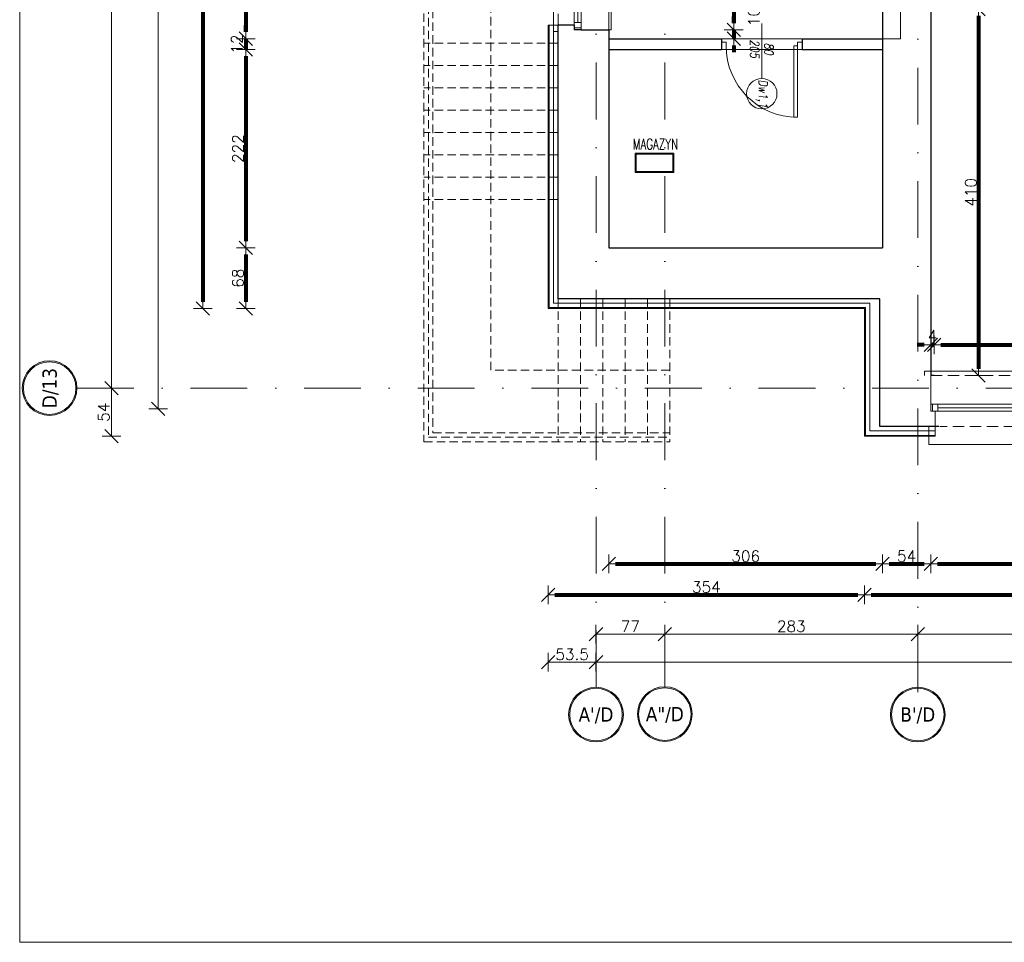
# Model space of a CAD drawing. Header units: metres. Extents: x 7408630 to 15602436, y 5561464 to 13303678.
# Tile 1 of 123: x 7410331 to 7411432, y 5561550 to 5562583. Entities that reach past the tile are written whole.
import ezdxf
from ezdxf.enums import TextEntityAlignment as Align

# ---------------------------------------------------------------- set-up
doc = ezdxf.new("R2010")
doc.units = ezdxf.units.M
doc.header["$MEASUREMENT"] = 0
for name, pattern in [('DASHDOT', [25.4, 12.7, -6.35, 0, -6.35]), ('HIDDEN', [9.525, 6.35, -3.175]), ('HIDDEN2', [4.7625, 3.175, -1.5875])]:
    doc.linetypes.add(name, pattern=pattern)
for name, color, linetype, lineweight in [('!! 0_ Istn-okna', 6, 'Continuous', 13), ('!! 0_ Istn-sciany', 3, 'Continuous', 30), ('!! 0_ Istn-widok', 1, 'Continuous', 15), ('!! 0_Istn-cienka', 4, 'Continuous', 9), ('!! 0_Istn-drzwi', 1, 'Continuous', 13), ('!! 0_Opis_pom', 9, 'Continuous', 13), ('!! 0_Osie', 1, 'DASHDOT', 13), ('!! 1_ tynk zewn  - nowy', 21, 'Continuous', 20), ('!! 1_OPIS POM NOWE', 140, 'Continuous', 5), ('!! 2_ remont Ocieplenie', 4, 'ZIGZAG', 5), ('!! 2_drzwi opis', 151, 'Continuous', 9), ('!! wymiary osi', 250, 'Continuous', 5), ('0-osie-liniA', 14, 'DASHDOT', 5), ('0-osie-tx', 66, 'Continuous', 9), ('Granica', 112, 'Continuous', 80), ('Istn-cienka', 4, 'Continuous', 9), ('Istn-okna', 6, 'Continuous', 13), ('Istn-sciany', 3, 'Continuous', 20), ('Istn-widok', 1, 'Continuous', 15)]:
    doc.layers.add(name, color=color, linetype=linetype, lineweight=lineweight)
doc.layers.add('!! 0_ramki', color=66, linetype='Continuous', lineweight=9, plot=False)
doc.layers.add('Powierzchnia', color=140, linetype='Continuous', lineweight=5, plot=False)
doc.layers.add('!! 2_WYBURZENIA DO REMONTU', color=7, linetype='Continuous', lineweight=0, true_color=0x4d4d4d, plot=False)
doc.styles.add('50', font='ROMANS.shx', dxfattribs={"width": 0.8, "oblique": 10, "height": 10})
doc.styles.add('ARIAL', font='tahoma.ttf')
doc.styles.add('TAHOMA', font='tahoma.ttf')
doc.styles.add('TXT', font='simplex.shx')
doc.linetypes.add('ZIGZAG', pattern='A,0.00254,-5.08,[131,ltypeshp.shx,S=5.08,R=0,X=-5.08,Y=0],-10.16,[131,ltypeshp.shx,S=5.08,R=180,X=5.08,Y=0],-5.08', length=20.32254)
doc.dimstyles.new('DIM50', dxfattribs={"dimscale": 5, "dimtxt": 2, "dimasz": 1, "dimexe": 0, "dimexo": 0, "dimgap": 0.5, "dimtad": 1, "dimdec": 4, "dimrnd": 0.5, "dimdsep": 46, "dimtxsty": 'TXT', "dimblk": 'TICK1', "dimblk1": 'TICK1', "dimblk2": 'TICK1', "dimsah": 1, "dimcen": 0, "dimse1": 1, "dimse2": 1, "dimclrd": 1, "dimclre": 7, "dimclrt": 9, "dimadec": 0, "dimazin": 0, "dimtfac": 1, "dimtdec": 4, "dimtmove": 2, "dimatfit": 3, "dimldrblk": 'TICK1', "dimfxl": 1, "dimtolj": 1, "dimarcsym": 0})

# ---------------------------------------------------------------- blocks, each defined once
blk = doc.blocks.new('okno 1')
at = {"layer": 'Istn-cienka', "linetype": 'HIDDEN', "ltscale": 2}
for points in [[(5, -4), (271, -4)], [(271, -61), (15, -61)]]:
    blk.add_lwpolyline(points, dxfattribs=at)
at = {"layer": 'Istn-okna'}
for points in [[(5, -36), (271, -36)], [(5, -44), (271, -44)], [(13, -40), (263, -40)]]:
    blk.add_lwpolyline(points, dxfattribs=at)
for points in [[(7, -44), (13, -44), (13, -36), (7, -36)], [(263, -44), (269, -44), (269, -36), (263, -36)]]:
    blk.add_lwpolyline(points, close=True, dxfattribs=at)
at = {"layer": 'Istn-sciany'}
for points in [[(5, -36), (5, -4)], [(271, -36), (271, -4)], [(5, -36), (5, -44)], [(5, -44), (10, -44)], [(10, -44), (10, -61)], [(266, -44), (271, -44)], [(266, -44), (266, -61)], [(271, -36), (271, -44)], [(10, -61), (5, -61)], [(266, -61), (271, -61)]]:
    blk.add_lwpolyline(points, dxfattribs=at)
at = {"layer": 'Istn-widok'}
for points in [[(-2, 1), (278, 1)], [(-2, -4), (-2, 1)], [(278, -4), (278, 1)], [(3, -61), (3, -81)], [(273, -61), (273, -81)], [(273, -81), (3, -81)]]:
    blk.add_lwpolyline(points, dxfattribs=at)
blk = doc.blocks.new('okno 6')
at = {"layer": '!! 0_ Istn-okna'}
for points in [[(57837.7, -199038.6), (57837.7, -199126.6)], [(57841.7, -199046.6), (57841.7, -199118.6)], [(57845.7, -199038.6), (57845.7, -199126.6)]]:
    blk.add_lwpolyline(points, dxfattribs=at)
for points in [[(57837.7, -199040.6), (57837.7, -199046.6), (57845.7, -199046.6), (57845.7, -199040.6)], [(57837.7, -199118.6), (57837.7, -199124.6), (57845.7, -199124.6), (57845.7, -199118.6)]]:
    blk.add_lwpolyline(points, close=True, dxfattribs=at)
at = {"layer": '!! 0_ Istn-sciany'}
for points in [[(57837.7, -199043.6), (57819.7, -199043.6)], [(57837.7, -199038.6), (57837.7, -199043.6)], [(57845.7, -199038.6), (57837.7, -199038.6)], [(57845.7, -199038.6), (57876.7, -199038.6)], [(57837.7, -199121.6), (57819.7, -199121.6)], [(57837.7, -199121.6), (57837.7, -199126.6)], [(57845.7, -199126.6), (57837.7, -199126.6)], [(57845.7, -199126.6), (57876.7, -199126.6)]]:
    blk.add_lwpolyline(points, dxfattribs=at)
at = {"layer": '!! 0_ Istn-widok'}
for points in [[(57814.7, -199128.6), (57814.7, -199036.6)], [(57819.7, -199036.6), (57814.7, -199036.6)], [(57876.7, -199038.6), (57879.2, -199038.6)], [(57879.2, -199038.6), (57879.2, -199126.6)], [(57819.7, -199128.6), (57814.7, -199128.6)], [(57876.7, -199126.6), (57879.2, -199126.6)]]:
    blk.add_lwpolyline(points, dxfattribs=at)
at = {"layer": '!! 0_Istn-cienka', "linetype": 'HIDDEN', "ltscale": 2}
for points in [[(57819.7, -199121.6), (57819.7, -199043.6)], [(57876.7, -199038.6), (57876.7, -199126.6)]]:
    blk.add_lwpolyline(points, dxfattribs=at)
blk = doc.blocks.new('*U430')
h = blk.add_hatch(color=256)
edge = h.paths.add_edge_path()
edge.add_arc((0, 0), 30.6, 0, 360)
edge = h.paths.add_edge_path(flags=17)
edge.add_arc((0, 0), 29.4, 0, 360)
for radius in [30.6, 29.4]:
    blk.add_circle((0, 0), radius)
at = {"style": 'TAHOMA', "flags": 8}
blk.add_attdef('ANSICHTSNUMMER', text='', height=16, dxfattribs=at).set_placement((0, 0), align=Align.MIDDLE_CENTER)
blk = doc.blocks.new('TICK1')
at = {"color": 2}
blk.add_line((-1, -1), (1, 1), dxfattribs=at)
at = {"color": 0}
for p, q in [((0, 0), (-1, 0)), ((0, -1.4), (0, 1.4))]:
    blk.add_line(p, q, dxfattribs=at)
blk = doc.blocks.new('*D1019')
at = {"layer": '!! wymiary osi', "color": 1, "lineweight": -2, "transparency": 16777216}
blk.add_line((54565.2, -199832.8), (49213.7, -199832.8), dxfattribs=at)
at = {"layer": 'DEFPOINTS', "color": 0, "transparency": 16777216}
for p in [(49206.2, -199832.8), (49206.2, -199860.8), (54572.7, -199862.4)]:
    blk.add_point(p, dxfattribs=at)
at = {"layer": '!! wymiary osi', "color": 1, "lineweight": -2, "transparency": 16777216, "xscale": 7.5, "yscale": 7.5, "zscale": 7.5, "rotation": 180}
blk.add_blockref('TICK1', (49206.2, -199832.8), dxfattribs=at)
at = {"layer": '!! wymiary osi', "color": 1, "lineweight": -2, "transparency": 16777216, "xscale": 7.5, "yscale": 7.5, "zscale": 7.5}
blk.add_blockref('TICK1', (54572.7, -199832.8), dxfattribs=at)
at = {"layer": '!! wymiary osi', "color": 9, "transparency": 16777216, "insert": (51889.5, -199824), "char_height": 12.5, "attachment_point": 5, "style": 'TXT'}
blk.add_mtext('\\A1;5366.5', dxfattribs=at)
blk = doc.blocks.new('*D1020')
at = {"layer": '!! wymiary osi', "color": 1, "lineweight": -2, "transparency": 16777216}
blk.add_line((49213.7, -199801.4), (49275.7, -199801.4), dxfattribs=at)
at = {"layer": 'DEFPOINTS', "color": 0, "transparency": 16777216}
for p in [(49283.2, -199801.4), (49206.2, -199832.8), (49283.2, -199832.8)]:
    blk.add_point(p, dxfattribs=at)
at = {"layer": '!! wymiary osi', "color": 1, "lineweight": -2, "transparency": 16777216, "xscale": 7.5, "yscale": 7.5, "zscale": 7.5, "rotation": 180}
blk.add_blockref('TICK1', (49206.2, -199801.4), dxfattribs=at)
at = {"layer": '!! wymiary osi', "color": 1, "lineweight": -2, "transparency": 16777216, "xscale": 7.5, "yscale": 7.5, "zscale": 7.5}
blk.add_blockref('TICK1', (49283.2, -199801.4), dxfattribs=at)
at = {"layer": '!! wymiary osi', "color": 9, "transparency": 16777216, "insert": (49244.7, -199792.6), "char_height": 12.5, "attachment_point": 5, "style": 'TXT'}
blk.add_mtext('\\A1;77', dxfattribs=at)
blk = doc.blocks.new('*D1021')
at = {"layer": '!! wymiary osi', "color": 1, "lineweight": -2, "transparency": 16777216}
blk.add_line((49290.7, -199801.4), (49558.7, -199801.4), dxfattribs=at)
at = {"layer": 'DEFPOINTS', "color": 0, "transparency": 16777216}
for p in [(49566.2, -199801.4), (49566.2, -199801.4), (49283.2, -199832.8)]:
    blk.add_point(p, dxfattribs=at)
at = {"layer": '!! wymiary osi', "color": 1, "lineweight": -2, "transparency": 16777216, "xscale": 7.5, "yscale": 7.5, "zscale": 7.5, "rotation": 180}
blk.add_blockref('TICK1', (49283.2, -199801.4), dxfattribs=at)
at = {"layer": '!! wymiary osi', "color": 1, "lineweight": -2, "transparency": 16777216, "xscale": 7.5, "yscale": 7.5, "zscale": 7.5}
blk.add_blockref('TICK1', (49566.2, -199801.4), dxfattribs=at)
at = {"layer": '!! wymiary osi', "color": 9, "transparency": 16777216, "insert": (49424.7, -199792.6), "char_height": 12.5, "attachment_point": 5, "style": 'TXT'}
blk.add_mtext('\\A1;283', dxfattribs=at)
blk = doc.blocks.new('*D1022')
at = {"layer": '!! wymiary osi', "color": 1, "lineweight": -2, "transparency": 16777216}
blk.add_line((49573.7, -199801.4), (51984.7, -199801.4), dxfattribs=at)
at = {"layer": 'DEFPOINTS', "color": 0, "transparency": 16777216}
for p in [(49566.2, -199801.4), (51992.2, -199801.4), (51992.2, -199801.4)]:
    blk.add_point(p, dxfattribs=at)
at = {"layer": '!! wymiary osi', "color": 1, "lineweight": -2, "transparency": 16777216, "xscale": 7.5, "yscale": 7.5, "zscale": 7.5, "rotation": 180}
blk.add_blockref('TICK1', (49566.2, -199801.4), dxfattribs=at)
at = {"layer": '!! wymiary osi', "color": 1, "lineweight": -2, "transparency": 16777216, "xscale": 7.5, "yscale": 7.5, "zscale": 7.5}
blk.add_blockref('TICK1', (51992.2, -199801.4), dxfattribs=at)
at = {"layer": '!! wymiary osi', "color": 9, "transparency": 16777216, "insert": (50779.2, -199792.6), "char_height": 12.5, "attachment_point": 5, "style": 'TXT'}
blk.add_mtext('\\A1;2426', dxfattribs=at)
blk = doc.blocks.new('*D1037')
at = {"layer": '!! wymiary osi', "color": 1, "lineweight": -2, "transparency": 16777216}
blk.add_line((48664.2, -199518.6), (48664.2, -197569.6), dxfattribs=at)
at = {"layer": 'DEFPOINTS', "color": 0, "transparency": 16777216}
for p in [(48625.5, -197562.1), (48664.2, -197562.1), (48625.5, -199526.1)]:
    blk.add_point(p, dxfattribs=at)
at = {"layer": '!! wymiary osi', "color": 1, "lineweight": -2, "transparency": 16777216, "xscale": 7.5, "yscale": 7.5, "zscale": 7.5}
for p, rotation in [((48664.2, -197562.1), 90), ((48664.2, -199526.1), 270)]:
    blk.add_blockref('TICK1', p, dxfattribs=dict(at, rotation=rotation))
at = {"layer": '!! wymiary osi', "color": 9, "transparency": 16777216, "insert": (48655.5, -198544.1), "char_height": 12.5, "attachment_point": 5, "rotation": 90, "style": 'TXT'}
blk.add_mtext('\\A1;1964', dxfattribs=at)
blk = doc.blocks.new('*D1038')
at = {"layer": '!! wymiary osi', "color": 1, "lineweight": -2, "transparency": 16777216}
blk.add_line((48716.3, -199541.8), (48716.3, -198339.1), dxfattribs=at)
at = {"layer": 'DEFPOINTS', "color": 0, "transparency": 16777216}
for p in [(48716.3, -198331.6), (48812, -198331.6), (48812, -199549.3)]:
    blk.add_point(p, dxfattribs=at)
at = {"layer": '!! wymiary osi', "color": 1, "lineweight": -2, "transparency": 16777216, "xscale": 7.5, "yscale": 7.5, "zscale": 7.5}
for p, rotation in [((48716.3, -198331.6), 90), ((48716.3, -199549.3), 270)]:
    blk.add_blockref('TICK1', p, dxfattribs=dict(at, rotation=rotation))
at = {"layer": '!! wymiary osi', "color": 9, "transparency": 16777216, "insert": (48707.5, -198940.4), "char_height": 12.5, "attachment_point": 5, "rotation": 90, "style": 'TXT'}
blk.add_mtext('\\A1;1217.5', dxfattribs=at)
blk = doc.blocks.new('*D1047')
at = {"layer": '!! wymiary osi', "color": 1, "lineweight": -2, "transparency": 16777216}
blk.add_line((48664.2, -199533.6), (48664.2, -199572.5), dxfattribs=at)
at = {"layer": 'DEFPOINTS', "color": 0, "transparency": 16777216}
for p in [(49506.7, -199526.1), (48664.2, -199580), (49506.7, -199580)]:
    blk.add_point(p, dxfattribs=at)
at = {"layer": '!! wymiary osi', "color": 1, "lineweight": -2, "transparency": 16777216, "xscale": 7.5, "yscale": 7.5, "zscale": 7.5}
for p, rotation in [((48664.2, -199526.1), 90), ((48664.2, -199580), 270)]:
    blk.add_blockref('TICK1', p, dxfattribs=dict(at, rotation=rotation))
at = {"layer": '!! wymiary osi', "color": 9, "transparency": 16777216, "insert": (48655.5, -199553.1), "char_height": 12.5, "attachment_point": 5, "rotation": 90, "style": 'TXT'}
blk.add_mtext('\\A1;54', dxfattribs=at)
blk = doc.blocks.new('*D1048')
at = {"layer": '!! wymiary osi', "color": 1, "lineweight": -2, "transparency": 16777216}
blk.add_line((49198.7, -199832.8), (49160.2, -199832.8), dxfattribs=at)
at = {"layer": 'DEFPOINTS', "color": 0, "transparency": 16777216}
for p in [(49152.7, -199426), (49206.2, -199426), (49152.7, -199832.8)]:
    blk.add_point(p, dxfattribs=at)
at = {"layer": '!! wymiary osi', "color": 1, "lineweight": -2, "transparency": 16777216, "xscale": 7.5, "yscale": 7.5, "zscale": 7.5, "rotation": 180}
blk.add_blockref('TICK1', (49152.7, -199832.8), dxfattribs=at)
at = {"layer": '!! wymiary osi', "color": 1, "lineweight": -2, "transparency": 16777216, "xscale": 7.5, "yscale": 7.5, "zscale": 7.5}
blk.add_blockref('TICK1', (49206.2, -199832.8), dxfattribs=at)
at = {"layer": '!! wymiary osi', "color": 9, "transparency": 16777216, "insert": (49179.5, -199824), "char_height": 12.5, "attachment_point": 5, "style": 'TXT'}
blk.add_mtext('\\A1;53.5', dxfattribs=at)
blk = doc.blocks.new('1_ok-opis')
blk.add_line((0, 111.6), (0, 50))
blk.add_circle((0, 128.6), 17)
at = {"style": '50', "oblique": 10, "width": 0.8}
for tag, rotation, p in [('NR', 90, (0, 128.6)), ('NR', 270, (0, 128.6)), ('SZEROKOŚĆ', 90, (-8, 78.3)), ('WYSOKOŚĆ', 270, (-8, 78.3)), ('WYSOKOŚĆ', 90, (8, 78.3)), ('SZEROKOŚĆ', 270, (8, 78.3))]:
    blk.add_attdef(tag, text='', height=10, rotation=rotation, dxfattribs=at).set_placement(p, align=Align.MIDDLE)
blk = doc.blocks.new('*D781')
at = {"layer": '!! wymiary osi', "color": 1, "lineweight": -2, "transparency": 16777216}
blk.add_line((71210, -198248.1), (71210, -199368.1), dxfattribs=at)
at = {"layer": 'DEFPOINTS', "color": 0, "transparency": 16777216}
for p in [(71596.4, -198240.6), (71210, -199375.6), (71596.4, -199375.6)]:
    blk.add_point(p, dxfattribs=at)
at = {"layer": '!! wymiary osi', "color": 1, "lineweight": -2, "transparency": 16777216, "xscale": 7.5, "yscale": 7.5, "zscale": 7.5}
for p, rotation in [((71210, -198240.6), 90), ((71210, -199375.6), 270)]:
    blk.add_blockref('TICK1', p, dxfattribs=dict(at, rotation=rotation))
at = {"layer": '!! wymiary osi', "color": 9, "transparency": 16777216, "insert": (71201.3, -198808.1), "char_height": 12.5, "attachment_point": 5, "rotation": 90, "style": 'TXT'}
blk.add_mtext('\\A1;1135', dxfattribs=at)
blk = doc.blocks.new('*D784')
at = {"layer": '!! wymiary osi', "color": 1, "lineweight": -2, "transparency": 16777216}
blk.add_line((71258.1, -198293.1), (71258.1, -199066.1), dxfattribs=at)
at = {"layer": 'DEFPOINTS', "color": 0, "transparency": 16777216}
for p in [(71767.9, -198285.6), (71258.1, -199073.6), (71727.4, -199073.6)]:
    blk.add_point(p, dxfattribs=at)
at = {"layer": '!! wymiary osi', "color": 1, "lineweight": -2, "transparency": 16777216, "xscale": 7.5, "yscale": 7.5, "zscale": 7.5}
for p, rotation in [((71258.1, -198285.6), 90), ((71258.1, -199073.6), 270)]:
    blk.add_blockref('TICK1', p, dxfattribs=dict(at, rotation=rotation))
at = {"layer": '!! wymiary osi', "color": 9, "transparency": 16777216, "insert": (71249.4, -198679.6), "char_height": 12.5, "attachment_point": 5, "rotation": 90, "style": 'TXT'}
blk.add_mtext('\\A1;788', dxfattribs=at)
blk = doc.blocks.new('*D785')
at = {"layer": '!! wymiary osi', "color": 1, "lineweight": -2, "transparency": 16777216}
for p, q in [((71258.1, -199066.1), (71258.1, -199058.6)), ((71258.1, -199073.6), (71258.1, -199085.6)), ((71258.1, -199093.1), (71258.1, -199100.6))]:
    blk.add_line(p, q, dxfattribs=at)
at = {"layer": 'DEFPOINTS', "color": 0, "transparency": 16777216}
for p in [(71727.4, -199073.6), (71258.1, -199085.6), (71727.4, -199085.6)]:
    blk.add_point(p, dxfattribs=at)
at = {"layer": '!! wymiary osi', "color": 1, "lineweight": -2, "transparency": 16777216, "xscale": 7.5, "yscale": 7.5, "zscale": 7.5}
for p, rotation in [((71258.1, -199073.6), 270), ((71258.1, -199085.6), 90)]:
    blk.add_blockref('TICK1', p, dxfattribs=dict(at, rotation=rotation))
at = {"layer": '!! wymiary osi', "color": 9, "transparency": 16777216, "insert": (71248.1, -199079.6), "char_height": 12.5, "attachment_point": 5, "rotation": 90, "style": 'TXT'}
blk.add_mtext('\\A1;12', dxfattribs=at)
blk = doc.blocks.new('*D786')
at = {"layer": '!! wymiary osi', "color": 1, "lineweight": -2, "transparency": 16777216}
blk.add_line((71258.1, -199093.1), (71258.1, -199300.1), dxfattribs=at)
at = {"layer": 'DEFPOINTS', "color": 0, "transparency": 16777216}
for p in [(71727.4, -199085.6), (71258.1, -199307.6), (71727.4, -199307.6)]:
    blk.add_point(p, dxfattribs=at)
at = {"layer": '!! wymiary osi', "color": 1, "lineweight": -2, "transparency": 16777216, "xscale": 7.5, "yscale": 7.5, "zscale": 7.5}
for p, rotation in [((71258.1, -199085.6), 90), ((71258.1, -199307.6), 270)]:
    blk.add_blockref('TICK1', p, dxfattribs=dict(at, rotation=rotation))
at = {"layer": '!! wymiary osi', "color": 9, "transparency": 16777216, "insert": (71249.4, -199196.6), "char_height": 12.5, "attachment_point": 5, "rotation": 90, "style": 'TXT'}
blk.add_mtext('\\A1;222', dxfattribs=at)
blk = doc.blocks.new('*D787')
at = {"layer": '!! wymiary osi', "color": 1, "lineweight": -2, "transparency": 16777216}
blk.add_line((71258.1, -199315.1), (71258.1, -199368.1), dxfattribs=at)
at = {"layer": 'DEFPOINTS', "color": 0, "transparency": 16777216}
for p in [(71727.4, -199307.6), (71258.1, -199375.6), (71732.4, -199375.6)]:
    blk.add_point(p, dxfattribs=at)
at = {"layer": '!! wymiary osi', "color": 1, "lineweight": -2, "transparency": 16777216, "xscale": 7.5, "yscale": 7.5, "zscale": 7.5}
for p, rotation in [((71258.1, -199307.6), 90), ((71258.1, -199375.6), 270)]:
    blk.add_blockref('TICK1', p, dxfattribs=dict(at, rotation=rotation))
at = {"layer": '!! wymiary osi', "color": 9, "transparency": 16777216, "insert": (71249.4, -199341.6), "char_height": 12.5, "attachment_point": 5, "rotation": 90, "style": 'TXT'}
blk.add_mtext('\\A1;68', dxfattribs=at)
blk = doc.blocks.new('*D803')
at = {"layer": '!! wymiary osi', "color": 1, "lineweight": -2, "transparency": 16777216}
blk.add_line((71804, -198983.1), (71804, -199056.1), dxfattribs=at)
at = {"layer": 'DEFPOINTS', "color": 0, "transparency": 16777216}
for p in [(71664.4, -198975.6), (71664.4, -199063.6), (71804, -199063.6)]:
    blk.add_point(p, dxfattribs=at)
at = {"layer": '!! wymiary osi', "color": 1, "lineweight": -2, "transparency": 16777216, "xscale": 7.5, "yscale": 7.5, "zscale": 7.5}
for p, rotation in [((71804, -198975.6), 90), ((71804, -199063.6), 270)]:
    blk.add_blockref('TICK1', p, dxfattribs=dict(at, rotation=rotation))
at = {"layer": '!! wymiary osi', "color": 9, "transparency": 16777216, "insert": (71795.2, -199019.6), "char_height": 12.5, "attachment_point": 5, "rotation": 90, "style": 'TXT'}
blk.add_mtext('\\A1;88', dxfattribs=at)
blk = doc.blocks.new('*D804')
at = {"layer": '!! wymiary osi', "color": 1, "lineweight": -2, "transparency": 16777216}
for p, q in [((71804, -199056.1), (71804, -199048.6)), ((71804, -199063.6), (71804, -199073.6)), ((71804, -199081.1), (71804, -199088.6))]:
    blk.add_line(p, q, dxfattribs=at)
at = {"layer": 'DEFPOINTS', "color": 0, "transparency": 16777216}
for p in [(71664.4, -199063.6), (71664.4, -199073.6), (71804, -199073.6)]:
    blk.add_point(p, dxfattribs=at)
at = {"layer": '!! wymiary osi', "color": 1, "lineweight": -2, "transparency": 16777216, "xscale": 7.5, "yscale": 7.5, "zscale": 7.5}
for p, rotation in [((71804, -199063.6), 270), ((71804, -199073.6), 90)]:
    blk.add_blockref('TICK1', p, dxfattribs=dict(at, rotation=rotation))
at = {"layer": '!! wymiary osi', "color": 9, "transparency": 16777216, "insert": (71826.5, -199049), "char_height": 12.5, "attachment_point": 5, "rotation": 90, "style": 'TXT'}
blk.add_mtext('\\A1;10', dxfattribs=at)
blk = doc.blocks.new('*D808')
at = {"layer": '!! wymiary osi', "color": 1, "lineweight": -2, "transparency": 16777216}
blk.add_line((72078, -199048.1), (72078, -199443.1), dxfattribs=at)
at = {"layer": 'DEFPOINTS', "color": 0, "transparency": 16777216}
for p in [(72024.4, -199040.6), (72028.4, -199450.6), (72078, -199450.6)]:
    blk.add_point(p, dxfattribs=at)
at = {"layer": '!! wymiary osi', "color": 1, "lineweight": -2, "transparency": 16777216, "xscale": 7.5, "yscale": 7.5, "zscale": 7.5}
for p, rotation in [((72078, -199040.6), 90), ((72078, -199450.6), 270)]:
    blk.add_blockref('TICK1', p, dxfattribs=dict(at, rotation=rotation))
at = {"layer": '!! wymiary osi', "color": 9, "transparency": 16777216, "insert": (72069.3, -199245.6), "char_height": 12.5, "attachment_point": 5, "rotation": 90, "style": 'TXT'}
blk.add_mtext('\\A1;410', dxfattribs=at)
blk = doc.blocks.new('*D844')
at = {"layer": '!! wymiary osi', "color": 1, "lineweight": -2, "transparency": 16777216}
blk.add_line((71603.9, -199696), (71942.9, -199696), dxfattribs=at)
at = {"layer": 'DEFPOINTS', "color": 0, "transparency": 16777216}
for p in [(71596.4, -199375.6), (71950.4, -199375.6), (71950.4, -199696)]:
    blk.add_point(p, dxfattribs=at)
at = {"layer": '!! wymiary osi', "color": 1, "lineweight": -2, "transparency": 16777216, "xscale": 7.5, "yscale": 7.5, "zscale": 7.5, "rotation": 180}
blk.add_blockref('TICK1', (71596.4, -199696), dxfattribs=at)
at = {"layer": '!! wymiary osi', "color": 1, "lineweight": -2, "transparency": 16777216, "xscale": 7.5, "yscale": 7.5, "zscale": 7.5}
blk.add_blockref('TICK1', (71950.4, -199696), dxfattribs=at)
at = {"layer": '!! wymiary osi', "color": 9, "transparency": 16777216, "insert": (71773.4, -199687.3), "char_height": 12.5, "attachment_point": 5, "style": 'TXT'}
blk.add_mtext('\\A1;354', dxfattribs=at)
blk = doc.blocks.new('*D845')
at = {"layer": '!! wymiary osi', "color": 1, "lineweight": -2, "transparency": 16777216}
blk.add_line((71957.9, -199696), (74437.4, -199696), dxfattribs=at)
at = {"layer": 'DEFPOINTS', "color": 0, "transparency": 16777216}
for p in [(74444.9, -199507.6), (71950.4, -199518.6), (74444.9, -199696)]:
    blk.add_point(p, dxfattribs=at)
at = {"layer": '!! wymiary osi', "color": 1, "lineweight": -2, "transparency": 16777216, "xscale": 7.5, "yscale": 7.5, "zscale": 7.5, "rotation": 180}
blk.add_blockref('TICK1', (71950.4, -199696), dxfattribs=at)
at = {"layer": '!! wymiary osi', "color": 1, "lineweight": -2, "transparency": 16777216, "xscale": 7.5, "yscale": 7.5, "zscale": 7.5}
blk.add_blockref('TICK1', (74444.9, -199696), dxfattribs=at)
at = {"layer": '!! wymiary osi', "color": 9, "transparency": 16777216, "insert": (73197.7, -199687.3), "char_height": 12.5, "attachment_point": 5, "style": 'TXT'}
blk.add_mtext('\\A1;2494.5', dxfattribs=at)
blk = doc.blocks.new('*D846')
at = {"layer": '!! wymiary osi', "color": 1, "lineweight": -2, "transparency": 16777216}
blk.add_line((71671.9, -199661.4), (71962.9, -199661.4), dxfattribs=at)
at = {"layer": 'DEFPOINTS', "color": 0, "transparency": 16777216}
for p in [(71664.4, -199307.6), (71970.4, -199307.6), (71970.4, -199661.4)]:
    blk.add_point(p, dxfattribs=at)
at = {"layer": '!! wymiary osi', "color": 1, "lineweight": -2, "transparency": 16777216, "xscale": 7.5, "yscale": 7.5, "zscale": 7.5, "rotation": 180}
blk.add_blockref('TICK1', (71664.4, -199661.4), dxfattribs=at)
at = {"layer": '!! wymiary osi', "color": 1, "lineweight": -2, "transparency": 16777216, "xscale": 7.5, "yscale": 7.5, "zscale": 7.5}
blk.add_blockref('TICK1', (71970.4, -199661.4), dxfattribs=at)
at = {"layer": '!! wymiary osi', "color": 9, "transparency": 16777216, "insert": (71817.4, -199652.7), "char_height": 12.5, "attachment_point": 5, "style": 'TXT'}
blk.add_mtext('\\A1;306', dxfattribs=at)
blk = doc.blocks.new('*D847')
at = {"layer": '!! wymiary osi', "color": 1, "lineweight": -2, "transparency": 16777216}
blk.add_line((71977.9, -199661.4), (72016.9, -199661.4), dxfattribs=at)
at = {"layer": 'DEFPOINTS', "color": 0, "transparency": 16777216}
for p in [(71970.4, -199307.6), (72024.4, -199450.6), (72024.4, -199661.4)]:
    blk.add_point(p, dxfattribs=at)
at = {"layer": '!! wymiary osi', "color": 1, "lineweight": -2, "transparency": 16777216, "xscale": 7.5, "yscale": 7.5, "zscale": 7.5, "rotation": 180}
blk.add_blockref('TICK1', (71970.4, -199661.4), dxfattribs=at)
at = {"layer": '!! wymiary osi', "color": 1, "lineweight": -2, "transparency": 16777216, "xscale": 7.5, "yscale": 7.5, "zscale": 7.5}
blk.add_blockref('TICK1', (72024.4, -199661.4), dxfattribs=at)
at = {"layer": '!! wymiary osi', "color": 9, "transparency": 16777216, "insert": (71997.4, -199652.7), "char_height": 12.5, "attachment_point": 5, "style": 'TXT'}
blk.add_mtext('\\A1;54', dxfattribs=at)
blk = doc.blocks.new('*D848')
at = {"layer": '!! wymiary osi', "color": 1, "lineweight": -2, "transparency": 16777216}
blk.add_line((72031.9, -199661.4), (74385.9, -199661.4), dxfattribs=at)
at = {"layer": 'DEFPOINTS', "color": 0, "transparency": 16777216}
for p in [(72024.4, -199450.6), (74393.4, -199450.1), (74393.4, -199661.4)]:
    blk.add_point(p, dxfattribs=at)
at = {"layer": '!! wymiary osi', "color": 1, "lineweight": -2, "transparency": 16777216, "xscale": 7.5, "yscale": 7.5, "zscale": 7.5, "rotation": 180}
blk.add_blockref('TICK1', (72024.4, -199661.4), dxfattribs=at)
at = {"layer": '!! wymiary osi', "color": 1, "lineweight": -2, "transparency": 16777216, "xscale": 7.5, "yscale": 7.5, "zscale": 7.5}
blk.add_blockref('TICK1', (74393.4, -199661.4), dxfattribs=at)
at = {"layer": '!! wymiary osi', "color": 9, "transparency": 16777216, "insert": (73208.9, -199652.7), "char_height": 12.5, "attachment_point": 5, "style": 'TXT'}
blk.add_mtext('\\A1;2369', dxfattribs=at)
blk = doc.blocks.new('*D850')
at = {"layer": '!! wymiary osi', "color": 1, "lineweight": -2, "transparency": 16777216}
for p, q in [((72016.9, -199416.2), (72009.4, -199416.2)), ((72024.4, -199416.2), (72028.4, -199416.2)), ((72035.9, -199416.2), (72043.4, -199416.2))]:
    blk.add_line(p, q, dxfattribs=at)
at = {"layer": 'DEFPOINTS', "color": 0, "transparency": 16777216}
for p in [(72028.4, -199416.2), (72024.4, -199450.6), (72028.4, -199450.6)]:
    blk.add_point(p, dxfattribs=at)
at = {"layer": '!! wymiary osi', "color": 1, "lineweight": -2, "transparency": 16777216, "xscale": 7.5, "yscale": 7.5, "zscale": 7.5}
blk.add_blockref('TICK1', (72024.4, -199416.2), dxfattribs=at)
at = {"layer": '!! wymiary osi', "color": 1, "lineweight": -2, "transparency": 16777216, "xscale": 7.5, "yscale": 7.5, "zscale": 7.5, "rotation": 180}
blk.add_blockref('TICK1', (72028.4, -199416.2), dxfattribs=at)
at = {"layer": '!! wymiary osi', "color": 9, "transparency": 16777216, "insert": (72026.4, -199406.2), "char_height": 12.5, "attachment_point": 5, "style": 'TXT'}
blk.add_mtext('\\A1;4', dxfattribs=at)
blk = doc.blocks.new('*D851')
at = {"layer": '!! wymiary osi', "color": 1, "lineweight": -2, "transparency": 16777216}
blk.add_line((72035.9, -199416.2), (72270.9, -199416.2), dxfattribs=at)
at = {"layer": 'DEFPOINTS', "color": 0, "transparency": 16777216}
for p in [(72278.4, -199416.2), (72028.4, -199450.6), (72278.4, -199450.6)]:
    blk.add_point(p, dxfattribs=at)
at = {"layer": '!! wymiary osi', "color": 1, "lineweight": -2, "transparency": 16777216, "xscale": 7.5, "yscale": 7.5, "zscale": 7.5, "rotation": 180}
blk.add_blockref('TICK1', (72028.4, -199416.2), dxfattribs=at)
at = {"layer": '!! wymiary osi', "color": 1, "lineweight": -2, "transparency": 16777216, "xscale": 7.5, "yscale": 7.5, "zscale": 7.5}
blk.add_blockref('TICK1', (72278.4, -199416.2), dxfattribs=at)
at = {"layer": '!! wymiary osi', "color": 9, "transparency": 16777216, "insert": (72153.4, -199407.4), "char_height": 12.5, "attachment_point": 5, "style": 'TXT'}
blk.add_mtext('\\A1;250', dxfattribs=at)
blk = doc.blocks.new('BLOK OSI')
at = {"layer": '0-osie-liniA', "ltscale": 5}
for points in [[(49206.21142, -199860.81919), (49206.21142, -197259.3316)], [(49283.21142, -199860.81919), (49283.21142, -197258.8316)], [(49566.21142, -199866.5098), (49566.21142, -197259.3316)], [(48625.50568, -199526.0883), (52491.52485, -199526.0883)]]:
    blk.add_lwpolyline(points, dxfattribs=at)
at = {"layer": '0-osie-tx'}
ref = blk.add_blockref('*U430', (48594.90568, -199526.0883), dxfattribs=dict(at, rotation=270))
ref.add_attrib('ANSICHTSNUMMER', 'D/13', dxfattribs={"layer": '0', "height": 16, "rotation": 90, "style": 'TAHOMA', "flags": 8}).set_placement((48594.90568, -199526.0883), align=Align.MIDDLE_CENTER)
ref = blk.add_blockref('*U430', (49206.21142, -199891.41919), dxfattribs=dict(at, rotation=180))
ref.add_attrib('ANSICHTSNUMMER', "A'/D", dxfattribs={"layer": '0', "height": 16, "style": 'TAHOMA', "flags": 8}).set_placement((49206.21142, -199891.41919), align=Align.MIDDLE_CENTER)
ref = blk.add_blockref('*U430', (49283.21142, -199890.91919), dxfattribs=dict(at, rotation=180))
ref.add_attrib('ANSICHTSNUMMER', 'A"/D', dxfattribs={"layer": '0', "height": 16, "style": 'TAHOMA', "flags": 8}).set_placement((49283.21142, -199890.91919), align=Align.MIDDLE_CENTER)
ref = blk.add_blockref('*U430', (49566.21142, -199891.41919), dxfattribs=dict(at, rotation=180))
ref.add_attrib('ANSICHTSNUMMER', "B'/D", dxfattribs={"layer": '0', "height": 16, "style": 'TAHOMA', "flags": 8}).set_placement((49566.21142, -199891.41919), align=Align.MIDDLE_CENTER)
at = {"layer": '!! wymiary osi'}
dim = blk.add_aligned_dim(p1=(48625.50568, -199526.0883), p2=(48625.50568, -197562.0883), distance=-38.69833, dimstyle='DIM50', dxfattribs=at)
dim.commit()
dim.dimension.update_dxf_attribs({"geometry": '*D1037', "text_midpoint": (48655.45401, -198544.0883)})
for base, p1, p2, picture, middle in [((48716.25261, -198331.5883), (48811.95701, -199549.26127), (48811.95701, -198331.5883), '*D1038', (48707.50261, -198940.42479)), ((48664.20401, -199580.04847), (49506.71142, -199526.0883), (49506.71142, -199580.04847), '*D1047', (48655.45401, -199553.06839))]:
    dim = blk.add_linear_dim(base=base, p1=p1, p2=p2, angle=90, dimstyle='DIM50', dxfattribs=at)
    dim.commit()
    dim.dimension.update_dxf_attribs({"geometry": picture, "text_midpoint": middle})
for base, p1, p2, picture, middle in [((49152.71142, -199832.75821), (49206.21142, -199426.04847), (49152.71142, -199426.04847), '*D1048', (49179.46142, -199824.00821)), ((49283.21142, -199801.35945), (49206.21142, -199832.75821), (49283.21142, -199832.75821), '*D1020', (49244.71142, -199792.60945)), ((49566.21142, -199801.35945), (49283.21142, -199832.75821), (49566.21142, -199801.35945), '*D1021', (49424.71142, -199792.60945)), ((51992.21142, -199801.35945), (49566.21142, -199801.35945), (51992.21142, -199801.35945), '*D1022', (50779.21142, -199792.60945)), ((49206.21142, -199832.75821), (54572.71142, -199862.35271), (49206.21142, -199860.81919), '*D1019', (51889.46142, -199824.00821))]:
    dim = blk.add_linear_dim(base=base, p1=p1, p2=p2, dimstyle='DIM50', dxfattribs=at)
    dim.commit()
    dim.dimension.update_dxf_attribs({"geometry": picture, "text_midpoint": middle})
blk = doc.blocks.new('A$C9c944097')
at = {"layer": '!! 0_ Istn-sciany'}
for points in [[(593.5, -4662.47213), (593.5, -4929.47213)], [(647.5, -4662.47213), (647.5, -5072.47213)], [(656.5, -5129.47213), (590.5, -5129.47213), (590.5, -4986.47213), (230.5, -4986.47213), (230.5, -4680.47213)], [(287.5, -4685.47213), (287.5, -4929.47213), (593.5, -4929.47213)], [(287.5, -4695.47213), (413.5, -4695.47213)], [(413.5, -4695.47213), (413.5, -4707.47213)], [(503.5, -4695.47213), (503.5, -4707.47213)], [(503.5, -4695.47213), (593.5, -4695.47213)], [(287.5, -4707.47213), (413.5, -4707.47213)], [(503.5, -4707.47213), (593.5, -4707.47213)], [(651.5, -5072.47213), (647.5, -5072.47213)]]:
    blk.add_lwpolyline(points, dxfattribs=at)
at = {"layer": '!! 0_Istn-drzwi'}
blk.add_lwpolyline([(458.5, -4678.47213), (458.5, -4728.47213)], dxfattribs=at)
for points in [[(418.5, -4699.47213), (413.5, -4699.47213), (413.5, -4707.47213), (418.5, -4707.47213)], [(494.5, -4783.47213), (494.5, -4703.47213), (498.5, -4703.47213), (498.5, -4783.47213)], [(498.5, -4699.47213), (503.5, -4699.47213), (503.5, -4707.47213), (498.5, -4707.47213)]]:
    blk.add_lwpolyline(points, close=True, dxfattribs=at)
blk.add_arc((498.5, -4703.47213), 80, 180.00000004, 270.00000004, dxfattribs=at)
at = {"layer": '!! 0_Opis_pom', "ltscale": 0.7}
for points in [[(316.67039, -4845.20895), (360.19039, -4845.20895), (360.19039, -4823.44895), (316.67039, -4823.44895)], [(317.75839, -4844.12095), (359.10239, -4844.12095), (359.10239, -4824.53695), (317.75839, -4824.53695)]]:
    blk.add_lwpolyline(points, close=True, dxfattribs=at)
at = {"layer": '!! 0_ramki'}
blk.add_lwpolyline([(-371.78226, -2736.72437), (3828.21774, -2736.72437), (3828.21774, -5706.72437), (-371.78226, -5706.72437)], close=True, dxfattribs=at)
at = {"layer": '!! 1_ tynk zewn  - nowy'}
for points in [[(652.5, -5140.47213), (573.5, -5140.47213), (573.5, -4997.47213), (219.5, -4997.47213), (219.5, -4680.47213)], [(230.5, -4680.47213), (219.5, -4680.47213)], [(652.5, -5139.47213), (574.5, -5139.47213), (574.5, -4996.47213), (220.5, -4996.47213), (220.5, -4680.47213)], [(652.5, -5129.47213), (652.5, -5140.47213)]]:
    blk.add_lwpolyline(points, dxfattribs=at)
at = {"layer": '!! 2_ remont Ocieplenie', "linetype": 'ZIGZAG', "ltscale": 0.75}
blk.add_lwpolyline([(652.5, -5134.47213), (579.5, -5134.47213), (579.5, -4991.47213), (225.5, -4991.47213), (225.5, -4680.47213)], dxfattribs=at)
at = {"layer": '!! 2_WYBURZENIA DO REMONTU', "linetype": 'HIDDEN2', "ltscale": 3}
for points in [[(230.5, -4181.47213), (80.5, -4181.47213), (80.5, -5146.47213), (355.5, -5146.47213)], [(230.5, -4186.47213), (85.5, -4186.47213), (85.5, -5141.47213), (355.5, -5141.47213)], [(230.5, -4191.47213), (90.5, -4191.47213), (90.5, -5136.47213), (355.5, -5136.47213)], [(355.5, -5066.47213), (155.5, -5066.47213), (155.5, -4375.47213)], [(230.5, -4700.47213), (80.5, -4700.47213)], [(230.5, -4725.47213), (80.5, -4725.47213)], [(230.5, -4750.47213), (80.5, -4750.47213)], [(230.5, -4775.47213), (80.5, -4775.47213)], [(230.5, -4800.47213), (80.5, -4800.47213)], [(230.5, -4825.47213), (80.5, -4825.47213)], [(230.5, -4850.47213), (80.5, -4850.47213)], [(230.5, -4875.47213), (80.5, -4875.47213)], [(230.5, -4986.47213), (230.5, -5146.47213)], [(255.5, -4986.47213), (255.5, -5146.47213)], [(280.5, -4986.47213), (280.5, -5146.47213)], [(305.5, -4986.47213), (305.5, -5146.47213)], [(330.5, -4986.47213), (330.5, -5146.47213)], [(355.5, -4986.47213), (355.5, -5146.47213)]]:
    blk.add_lwpolyline(points, dxfattribs=at)
at = {"layer": 'Powierzchnia'}
for points in [[(287.5, -4695.47213), (613.5, -4695.47213), (613.5, -3907.47213), (287.5, -3907.47213)], [(287.5, -4929.47213), (593.5, -4929.47213), (593.5, -4707.47213), (287.5, -4707.47213)]]:
    blk.add_lwpolyline(points, close=True, dxfattribs=at)
at = {"layer": '!! 0_Osie'}
blk.add_blockref('BLOK OSI', (-48933.21142, 194439.57635), dxfattribs=at)
at = {"layer": '!! 2_drzwi opis'}
ref = blk.add_blockref('1_ok-opis', (458.5, -4628.47213), dxfattribs=dict(at, rotation=180.0000036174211))
ref.add_attrib('WYSOKOŚĆ', '205', dxfattribs={"layer": '0', "height": 10, "rotation": 90.00000362, "style": '50', "oblique": 10, "text_generation_flag": 6, "width": 0.8}).set_placement((450.5, -4706.76298), align=Align.MIDDLE)
ref.add_attrib('SZEROKOŚĆ', '80', dxfattribs={"layer": '0', "height": 10, "rotation": 90.00000362, "style": '50', "oblique": 10, "text_generation_flag": 6, "width": 0.8}).set_placement((466.5, -4706.76298), align=Align.MIDDLE)
ref.add_attrib('NR', 'Dw1,1', dxfattribs={"layer": '0', "height": 10, "rotation": 90.00000362, "style": '50', "oblique": 10, "text_generation_flag": 6, "width": 0.8}).set_placement((458.5, -4757.08337), align=Align.MIDDLE)
blk.add_blockref('okno 1', (642.5, -5068.47213))
at = {"layer": '0-osie-tx'}
blk.add_blockref('okno 6', (-57589.18164, 194441.11618), dxfattribs=at)
at = {"layer": '!! 0_Opis_pom', "ltscale": 0.7, "style": 'TXT', "width": 0.7}
blk.add_text('MAGAZYN', height=12, dxfattribs=at).set_placement((339.54552, -4819.40264), align=Align.CENTER)
at = {"layer": '!! 0_Opis_pom', "ltscale": 0.7, "style": 'ARIAL'}
for tag, p in [('B2,14', (2497.12282, -23.97252)), ('B2,12', (1965.56932, -35.77631)), ('B2,11', (1692.08817, -60.77765)), ('B2,16', (3818.15438, -63.71828)), ('B2,17', (4129.82322, -93.25972)), ('B2,19.1', (5324.74708, -87.92078)), ('B2,10', (1351.71035, -111.25665)), ('B2,15', (3189.46558, -109.69496)), ('B2,13', (2272.99389, -121.89624)), ('A2,5', (1075.52681, -127.78965)), ('B2,18', (4545.51277, -234.12017)), ('B2,19', (5775.76711, -239.42159)), ('A2,4', (318.83322, -329.3265)), ('A2.1', (994.53557, -353.44633)), ('B2.7', (3171.3557, -458.01164)), ('A2.2', (994.53557, -692.67095)), ('B2.2', (3599.26223, -690.3637)), ('B2,21', (4593.23787, -912.69388)), ('A2.3', (455.44717, -940.66614)), ('B2,9', (1798.58924, -939.09545)), ('B2,4', (3116.67143, -940.65712)), ('B2,3', (3297.35823, -941.16418)), ('B2,8', (2517.28573, -960.07338)), ('B2.1', (3927.81794, -970.24709)), ('B2,20', (5834.09772, -965.70749)), ('B2,5', (3309.56672, -1129.12418)), ('B2,6', (3122.36837, -1171.43557)), ('C2,2', (3435.86614, -1487.77973)), ('C2,1', (3957.73656, -2408.10352)), ('C2,3', (3457.72791, -2555.15039)), ('D1,1', (2554.19917, -3205.91504)), ('C2,4', (3866.78124, -3285.77383)), ('D1,6', (1380.86316, -3373.10994)), ('D1,4', (1780.27581, -3366.18103)), ('D1,3', (2098.36626, -3546.18257)), ('C2,5', (3178.15957, -3610.67242)), ('D1,5', (1914.6928, -3621.18339)), ('D1,2', (2201.15492, -3794.18451)), ('D1,7', (477.95048, -4408.76849)), ('D1,8', (338.43039, -4834.32895))]:
    blk.add_attdef(tag, text='', height=11.968, dxfattribs=at).set_placement(p, align=Align.MIDDLE_CENTER)
at = {"layer": '!! 1_OPIS POM NOWE', "style": 'ARIAL'}
for tag, p in [('C2.5B', (3593.7377, -3168.5911)), ('C2,5C', (3526.78796, -3281.02046)), ('C2.4', (3997.15534, -3347.99835)), ('E2,2', (2945.33506, -3413.31629)), ('C2,5A', (3566.4961, -3615.37865)), ('E2.9', (3984.52714, -3783.77287)), ('E2.7', (4645.53364, -3784.14655)), ('D1,2', (2903.25587, -3794.18451)), ('E2.2', (3405.83089, -4049.74196)), ('E2.8', (4380.36687, -4058.97571)), ('E2.6', (5154.87983, -4066.29138)), ('E2.1', (4427.07303, -4318.94156)), ('E2,3', (3401.59976, -4465.83792)), ('E2.4', (3758.95342, -4705.0924)), ('E2.5', (5238.11734, -4786.79525))]:
    blk.add_attdef(tag, text='', height=11.968, dxfattribs=at).set_placement(p, align=Align.MIDDLE_CENTER)
at = {"layer": '!! wymiary osi'}
for base, p1, p2, picture, middle in [((-166.92305, -4997.47213), (219.5, -3862.47213), (219.5, -4997.47213), '*D781', (-175.67305, -4429.97213)), ((-118.81985, -4695.47213), (391, -3907.47213), (350.5, -4695.47213), '*D784', (-127.56985, -4301.47213)), ((427.04381, -4685.47213), (287.5, -4597.47213), (287.5, -4685.47213), '*D803', (418.29381, -4641.47213)), ((701.0848, -5072.47213), (647.5, -4662.47213), (651.5, -5072.47213), '*D808', (692.3348, -4867.47213)), ((-118.81985, -4707.47213), (350.5, -4695.47213), (350.5, -4707.47213), '*D785', (-128.81985, -4701.47213)), ((-118.81985, -4929.47213), (350.5, -4707.47213), (350.5, -4929.47213), '*D786', (-127.56985, -4818.47213)), ((-118.81985, -4997.47213), (350.5, -4929.47213), (355.5, -4997.47213), '*D787', (-127.56985, -4963.47213))]:
    dim = blk.add_linear_dim(base=base, p1=p1, p2=p2, angle=90, dimstyle='DIM50', dxfattribs=at)
    dim.commit()
    dim.dimension.update_dxf_attribs({"geometry": picture, "text_midpoint": middle, "insert": (-71376.92327, 194378.11618)})
dim = blk.add_linear_dim(base=(427.04381, -4695.47213), p1=(287.5, -4685.47213), p2=(287.5, -4695.47213), angle=90, dimstyle='DIM50', dxfattribs=at)
dim.commit()
dim.dimension.update_dxf_attribs({"geometry": '*D804', "text_midpoint": (449.54381, -4670.92878), "dimtype": 128, "insert": (-71376.92327, 194378.11618)})
for base, p1, p2, picture, middle in [((593.5, -5283.31311), (287.5, -4929.47213), (593.5, -4929.47213), '*D846', (440.5, -5274.56311)), ((647.5, -5283.31311), (593.5, -4929.47213), (647.5, -5072.47213), '*D847', (620.5, -5274.56311)), ((573.5, -5317.91546), (219.5, -4997.47213), (573.5, -4997.47213), '*D844', (396.5, -5309.16546)), ((651.5, -5038.03448), (647.5, -5072.47213), (651.5, -5072.47213), '*D850', (649.5, -5028.03448)), ((901.5, -5038.03448), (651.5, -5072.47213), (901.5, -5072.47213), '*D851', (776.5, -5029.28448)), ((3016.5, -5283.31311), (647.5, -5072.47213), (3016.5, -5071.97213), '*D848', (1832, -5274.56311)), ((3067.99901, -5317.91546), (573.5, -5140.47213), (3067.99901, -5129.47213), '*D845', (1820.74951, -5309.16546))]:
    dim = blk.add_linear_dim(base=base, p1=p1, p2=p2, dimstyle='DIM50', dxfattribs=at)
    dim.commit()
    dim.dimension.update_dxf_attribs({"geometry": picture, "text_midpoint": middle, "insert": (-71376.92327, 194378.11618)})

msp = doc.modelspace()

# ---------------------------------------------------------------- block references
at = {"layer": 'Granica'}
msp.add_blockref('A$C9c944097', (7410702.59401, 5567256.9858), dxfattribs=at)

doc.saveas('drawing.dxf')
